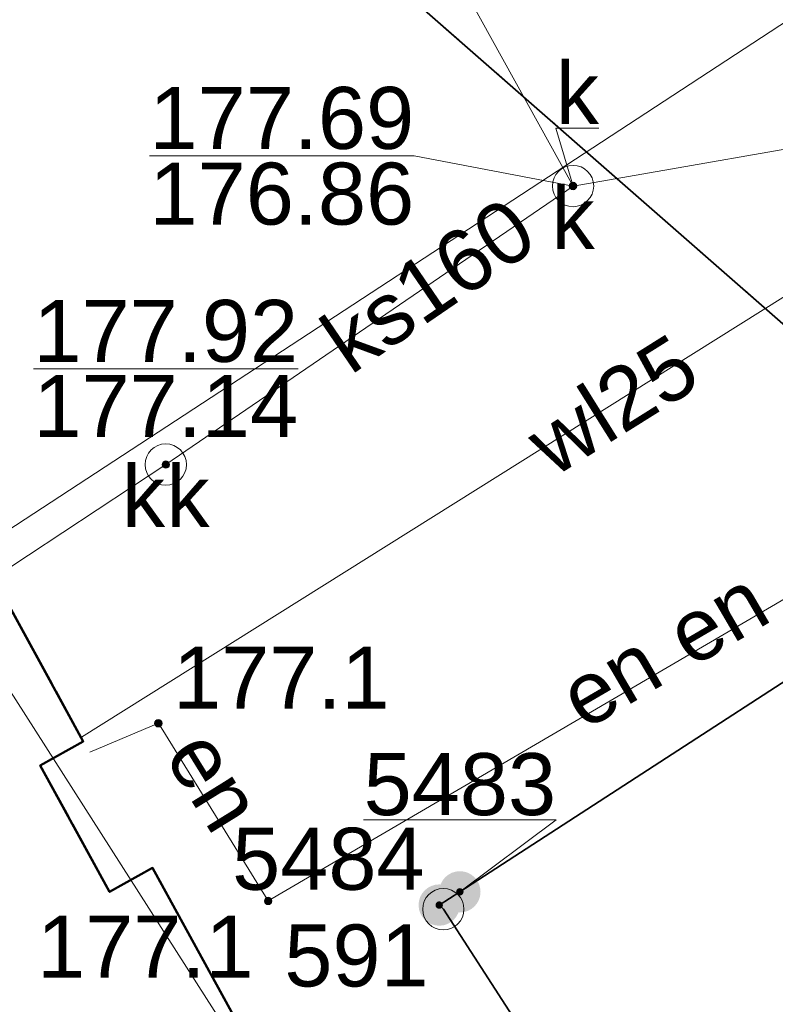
# Model space of a CAD drawing. Header units: millimetres. Extents: x 6505374 to 6517269, y 5595210 to 5612711.
# Tile 157 of 256: x 6513619 to 6513628, y 5608990 to 5609002. Entities that reach past the tile are written whole.
import ezdxf
from ezdxf.enums import TextEntityAlignment as Align

# ---------------------------------------------------------------- set-up
doc = ezdxf.new("R2010")
doc.units = ezdxf.units.MM
for name, pattern in [('ACAD_ISO02W100', [15, 12, -3]), ('EGBB01', [4, 2, 0, 2]), ('EGBK02', [4, 1.5, -0.5, 1.5, -0.5]), ('EGBU01', [2, 0.5, -0.5, 0.5, -0.5])]:
    doc.linetypes.add(name, pattern=pattern)
for name, color, linetype, lineweight, true_color in [('Budynki EGiB', 18, 'Continuous', 0, 0x0a0909), ('Kontury klasyfikacyjne', 82, 'Continuous', 0, 0x24bc24), ('Przewody kanalizacyjne', 36, 'Continuous', 0, 0x803300), ('Urządzenia związane z siecią (punkty)', 36, 'Continuous', 0, 0x803300), ('Użytki gruntowe', 96, 'Continuous', 0, 0x008000)]:
    doc.layers.add(name, color=color, linetype=linetype, lineweight=lineweight, true_color=true_color)
for name, color, linetype, lineweight in [('Działki', 18, 'Continuous', 0), ('Przewody elektroenergetyczne', 1, 'Continuous', 0), ('Przewody wodociągowe', 5, 'Continuous', 0), ('Punkty graniczne', 18, 'Continuous', 0), ('Punkty graniczne - numery', 7, 'Continuous', 0), ('Punkty o określonej wysokości', 1, 'Continuous', 0), ('Urządzenia towarzyszące (punkty)', 18, 'Continuous', 0), ('Zakres zamówienia', 2, 'Continuous', 0)]:
    doc.layers.add(name, color=color, linetype=linetype, lineweight=lineweight)
doc.styles.add('DOMYSLNA_CZCIONKA', font='arial.ttf')

# ---------------------------------------------------------------- blocks, each defined once
blk = doc.blocks.new('EGPG_PS05')
at = {"color": 18, "linetype": 'Continuous', "lineweight": 18, "true_color": 0x000000}
blk.add_circle((0, 0), 0.5, dxfattribs=at)
blk = doc.blocks.new('EGPG_PNS05')
at = {"linetype": 'ACAD_ISO02W100', "lineweight": 50, "true_color": 0xffffff}
h = blk.add_hatch(color=7, dxfattribs=at)
h.dxf.hatch_style = 1
h.paths.add_polyline_path([(-0.5, 0, 1), (0.5, 0, 1)])
at = {"linetype": 'ACAD_ISO02W100', "lineweight": 50, "true_color": 0x000000}
h = blk.add_hatch(color=18, dxfattribs=at)
h.dxf.hatch_style = 1
h.paths.add_polyline_path([(-0.09, 0, 1), (0.09, 0, 1)])
blk = doc.blocks.new('SUPW_PO05')
at = {"color": 18, "linetype": 'Continuous', "lineweight": 18, "true_color": 0x0a0909}
blk.add_circle((0, 0), 0.5, dxfattribs=at)
blk = doc.blocks.new('SUKS_P05')
at = {"color": 36, "linetype": 'Continuous', "lineweight": 18, "true_color": 0x803300}
blk.add_circle((0, 0), 0.5, dxfattribs=at)
blk = doc.blocks.new('SUPS01_03')
at = {"lineweight": 18, "true_color": 0xff0000}
h = blk.add_hatch(color=1, dxfattribs=at)
h.dxf.hatch_style = 1
h.paths.add_polyline_path([(0.09, 0, 1), (-0.09, 0, 1)])
at = {"color": 18, "lineweight": 18, "true_color": 0x0a0909}
blk.add_circle((0, 0), 0.09, dxfattribs=at)

msp = doc.modelspace()

# ---------------------------------------------------------------- linework, layer by layer
at = {"layer": 'Budynki EGiB', "color": 7, "linetype": 'Continuous', "lineweight": 50, "true_color": 0xffffff, "flags": 128}
msp.add_lwpolyline([(6513611.17, 5608993.51), (6513615.36, 5608985.88), (6513616.68, 5608986.61), (6513618.87, 5608982.62), (6513623.91, 5608985.39), (6513620.42, 5608991.75), (6513619.9, 5608991.46), (6513619.06, 5608992.99), (6513619.58, 5608993.28), (6513617.54, 5608997.01), (6513611.17, 5608993.51)], close=True, dxfattribs=at)
at = {"layer": 'Budynki EGiB', "color": 18, "linetype": 'EGBB01', "lineweight": 50, "true_color": 0x0a0909, "flags": 128}
msp.add_lwpolyline([(6513611.17, 5608993.51), (6513615.36, 5608985.88), (6513616.68, 5608986.61), (6513618.87, 5608982.62), (6513623.91, 5608985.39), (6513620.42, 5608991.75), (6513619.9, 5608991.46), (6513619.06, 5608992.99), (6513619.58, 5608993.28), (6513617.54, 5608997.01), (6513611.17, 5608993.51)], close=True, dxfattribs=at)
at = {"layer": 'Działki', "color": 18, "linetype": 'Continuous', "lineweight": 25, "true_color": 0x000000, "flags": 128}
for points in [[(6513568.048, 5609063.617), (6513569.181, 5609061.643), (6513592.49, 5609019.53), (6513605.84, 5608995.28), (6513621.61, 5609003.97), (6513630.9, 5608995.84), (6513634.5, 5608998.64), (6513635.51, 5608999.57), (6513634.054, 5609003.765), (6513629.732, 5609004.551), (6513626.67, 5609007.755), (6513618.895, 5609013.343), (6513610.282, 5609030.458), (6513584.324, 5609050.098), (6513570.341, 5609061.179), (6513568.048, 5609063.617)], [(6513605.84, 5608995.28), (6513620.51, 5608968.66), (6513633.43, 5608977.12), (6513632.6, 5608977.85), (6513623.94, 5608991.25), (6513623.89, 5608991.3), (6513624.14, 5608991.46), (6513630.9, 5608995.84), (6513621.61, 5609003.97), (6513605.84, 5608995.28)], [(6513645.48, 5608968.04), (6513656.26, 5608976.56), (6513646.61, 5608987.17), (6513638.544, 5608996.181), (6513635.51, 5608999.57), (6513634.5, 5608998.64), (6513630.9, 5608995.84), (6513624.14, 5608991.46), (6513623.89, 5608991.3), (6513623.94, 5608991.25), (6513632.6, 5608977.85), (6513633.43, 5608977.12), (6513642.54, 5608971.42), (6513645.48, 5608968.04)]]:
    msp.add_lwpolyline(points, close=True, dxfattribs=at)
at = {"layer": 'Kontury klasyfikacyjne', "color": 82, "linetype": 'EGBK02', "lineweight": 18, "true_color": 0x24bc24, "flags": 128}
msp.add_lwpolyline([(6513610.282, 5609030.458), (6513591.68, 5609044.532), (6513584.324, 5609050.098), (6513570.341, 5609061.179), (6513568.048, 5609063.617), (6513565.092, 5609069.423), (6513491.28, 5609186.797), (6513467.079, 5609186.934), (6513449.409, 5609216.357), (6513430.924, 5609206.29), (6513492.723, 5609095.059), (6513471.091, 5609082.349), (6513458.125, 5609106.486), (6513447.213, 5609100.656), (6513445.206, 5609096.731), (6513487.631, 5609018.042), (6513494.141, 5609014.51), (6513496.312, 5609010.526), (6513498.318, 5609012.244), (6513540.904, 5608989.141), (6513623.421, 5608962.938), (6513620.51, 5608968.66), (6513605.84, 5608995.28), (6513621.61, 5609003.97), (6513630.9, 5608995.84), (6513634.5, 5608998.64), (6513635.51, 5608999.57), (6513634.054, 5609003.765), (6513629.732, 5609004.551), (6513626.67, 5609007.755), (6513618.895, 5609013.343), (6513610.282, 5609030.458)], close=True, dxfattribs=at)
at = {"layer": 'Kontury klasyfikacyjne', "color": 7, "linetype": 'Continuous', "lineweight": 18, "true_color": 0xffffff, "flags": 128}
msp.add_lwpolyline([(6513540.904, 5608989.141), (6513623.421, 5608962.938), (6513620.51, 5608968.66), (6513605.84, 5608995.28), (6513621.61, 5609003.97), (6513630.9, 5608995.84), (6513634.5, 5608998.64), (6513635.51, 5608999.57), (6513634.054, 5609003.765), (6513629.732, 5609004.551), (6513626.67, 5609007.755), (6513618.895, 5609013.343), (6513610.282, 5609030.458), (6513610.282, 5609030.458), (6513591.68, 5609044.532), (6513584.324, 5609050.098), (6513570.341, 5609061.179), (6513568.048, 5609063.617), (6513565.092, 5609069.423), (6513491.28, 5609186.797)], dxfattribs=at)
at = {"layer": 'Przewody elektroenergetyczne', "color": 1, "linetype": 'Continuous', "lineweight": 18, "true_color": 0xff0000, "flags": 128}
msp.add_lwpolyline([(6513619.66, 5608993.15), (6513620.49, 5608993.5), (6513621.82, 5608991.35), (6513630.15, 5608996.22), (6513630.44, 5608995.91)], dxfattribs=at)
msp.add_lwpolyline([(6513619.66, 5608993.15), (6513620.49, 5608993.5), (6513621.82, 5608991.35), (6513630.15, 5608996.22), (6513630.44, 5608995.91)], dxfattribs=at)
msp.add_lwpolyline([(6513619.66, 5608993.15), (6513620.49, 5608993.5), (6513621.82, 5608991.35), (6513630.15, 5608996.22), (6513630.44, 5608995.91)], dxfattribs=at)
msp.add_lwpolyline([(6513619.66, 5608993.15), (6513620.49, 5608993.5), (6513621.82, 5608991.35), (6513630.15, 5608996.22), (6513630.44, 5608995.91)], dxfattribs=at)
at = {"layer": 'Przewody kanalizacyjne', "color": 36, "linetype": 'Continuous', "lineweight": 18, "true_color": 0x803300, "flags": 128}
for points in [[(6513625.51, 5609000), (6513615.08, 5609018.82), (6513609.24, 5609019.67)], [(6513618.5, 5608995.26), (6513620.58, 5608996.63), (6513625.51, 5609000), (6513633.09, 5609001.32)]]:
    msp.add_lwpolyline(points, dxfattribs=at)
at = {"layer": 'Przewody wodociągowe', "color": 5, "linetype": 'Continuous', "lineweight": 18, "true_color": 0x0000ff, "flags": 128}
msp.add_lwpolyline([(6513632.04, 5609001.15), (6513619.56, 5608993.33)], dxfattribs=at)
at = {"layer": 'Punkty graniczne - numery', "color": 18, "linetype": 'Continuous', "lineweight": 0, "true_color": 0x000000, "flags": 128}
msp.add_lwpolyline([(6513622.975, 5608992.33), (6513625.305, 5608992.33), (6513624.14, 5608991.46)], dxfattribs=at)
at = {"layer": 'Punkty graniczne - numery'}
for p in [(6513624.14, 5608991.46), (6513623.89, 5608991.3), (6513623.94, 5608991.25)]:
    msp.add_point(p, dxfattribs=at)
at = {"layer": 'Punkty o określonej wysokości', "color": 36, "linetype": 'Continuous', "lineweight": 0, "true_color": 0x803300, "flags": 128}
for points in [[(6513620.383, 5609000.366), (6513623.587, 5609000.366), (6513625.51, 5609000)], [(6513620.383, 5609000.366), (6513623.587, 5609000.366)], [(6513618.978, 5608997.789), (6513622.182, 5608997.789)]]:
    msp.add_lwpolyline(points, dxfattribs=at)
at = {"layer": 'Urządzenia związane z siecią (punkty)', "color": 18, "linetype": 'Continuous', "lineweight": 0, "true_color": 0x000000, "flags": 128}
msp.add_lwpolyline([(6513625.51, 5609000), (6513625.3, 5609000.7), (6513625.824, 5609000.7)], dxfattribs=at)
at = {"layer": 'Użytki gruntowe', "color": 7, "linetype": 'Continuous', "lineweight": 18, "true_color": 0xffffff, "flags": 128}
for points in [[(6513634.054, 5609003.765), (6513629.732, 5609004.551), (6513626.67, 5609007.755), (6513618.895, 5609013.343), (6513610.282, 5609030.458), (6513609.372, 5609030.139), (6513603.177, 5609026.28), (6513601.326, 5609029.25), (6513596.262, 5609026.132), (6513598.035, 5609023.125), (6513592.49, 5609019.53), (6513605.84, 5608995.28), (6513621.61, 5609003.97), (6513630.9, 5608995.84), (6513634.5, 5608998.64), (6513635.51, 5608999.57), (6513634.054, 5609003.765)], [(6513630.9, 5608995.84), (6513621.61, 5609003.97), (6513605.84, 5608995.28), (6513620.51, 5608968.66), (6513633.43, 5608977.12), (6513632.6, 5608977.85), (6513623.94, 5608991.25), (6513623.89, 5608991.3), (6513624.14, 5608991.46), (6513630.9, 5608995.84)], [(6513635.51, 5608999.57), (6513634.5, 5608998.64), (6513630.9, 5608995.84), (6513624.14, 5608991.46), (6513623.89, 5608991.3), (6513623.94, 5608991.25), (6513632.6, 5608977.85), (6513633.43, 5608977.12), (6513642.54, 5608971.42), (6513645.48, 5608968.04), (6513656.26, 5608976.56), (6513646.61, 5608987.17), (6513638.544, 5608996.181), (6513635.51, 5608999.57)]]:
    msp.add_lwpolyline(points, close=True, dxfattribs=at)
at = {"layer": 'Użytki gruntowe', "color": 96, "linetype": 'EGBU01', "lineweight": 18, "true_color": 0x008000, "flags": 128}
for points in [[(6513634.054, 5609003.765), (6513629.732, 5609004.551), (6513626.67, 5609007.755), (6513618.895, 5609013.343), (6513610.282, 5609030.458), (6513609.372, 5609030.139), (6513603.177, 5609026.28), (6513601.326, 5609029.25), (6513596.262, 5609026.132), (6513598.035, 5609023.125), (6513592.49, 5609019.53), (6513605.84, 5608995.28), (6513621.61, 5609003.97), (6513630.9, 5608995.84), (6513634.5, 5608998.64), (6513635.51, 5608999.57), (6513634.054, 5609003.765)], [(6513630.9, 5608995.84), (6513621.61, 5609003.97), (6513605.84, 5608995.28), (6513620.51, 5608968.66), (6513633.43, 5608977.12), (6513632.6, 5608977.85), (6513623.94, 5608991.25), (6513623.89, 5608991.3), (6513624.14, 5608991.46), (6513630.9, 5608995.84)], [(6513635.51, 5608999.57), (6513634.5, 5608998.64), (6513630.9, 5608995.84), (6513624.14, 5608991.46), (6513623.89, 5608991.3), (6513623.94, 5608991.25), (6513632.6, 5608977.85), (6513633.43, 5608977.12), (6513642.54, 5608971.42), (6513645.48, 5608968.04), (6513656.26, 5608976.56), (6513646.61, 5608987.17), (6513638.544, 5608996.181), (6513635.51, 5608999.57)]]:
    msp.add_lwpolyline(points, close=True, dxfattribs=at)
at = {"layer": 'Zakres zamówienia', "color": 2, "linetype": 'Continuous', "lineweight": 0, "true_color": 0xffff00, "flags": 128}
msp.add_lwpolyline([(6513712.429, 5609057.139), (6513617.81, 5608995.273), (6513628.291, 5608978.878), (6513613.638, 5608970.678), (6513680.876, 5608846.099), (6513708.836, 5608874.541), (6513762.556, 5608958.563), (6513712.429, 5609057.139)], close=True, dxfattribs=at)

# ---------------------------------------------------------------- block references
at = {"layer": 'Punkty graniczne', "color": 18, "true_color": 0x000000, "xscale": 0.5, "yscale": 0.5, "zscale": 0.5}
for name, p in [('EGPG_PNS05', (6513624.14, 5608991.46)), ('EGPG_PNS05', (6513623.89, 5608991.3)), ('EGPG_PS05', (6513623.94, 5608991.25))]:
    msp.add_blockref(name, p, dxfattribs=at)
at = {"layer": 'Punkty o określonej wysokości', "color": 1, "true_color": 0xff0000, "xscale": 0.5, "yscale": 0.5, "zscale": 0.5}
for p in [(6513625.51, 5609000), (6513620.58, 5608996.63), (6513620.49, 5608993.5), (6513621.82, 5608991.35)]:
    msp.add_blockref('SUPS01_03', p, dxfattribs=at)
at = {"layer": 'Urządzenia towarzyszące (punkty)', "color": 18, "true_color": 0x000000, "xscale": 0.5, "yscale": 0.5, "zscale": 0.5}
for p in [(6513625.51, 5609000), (6513620.58, 5608996.63)]:
    msp.add_blockref('SUPW_PO05', p, dxfattribs=at)
at = {"layer": 'Urządzenia związane z siecią (punkty)', "color": 36, "true_color": 0x803300, "xscale": 0.5, "yscale": 0.5, "zscale": 0.5}
for p in [(6513625.51, 5609000), (6513620.58, 5608996.63)]:
    msp.add_blockref('SUKS_P05', p, dxfattribs=at)

# ---------------------------------------------------------------- texts
at = {"layer": 'Przewody elektroenergetyczne', "color": 1, "true_color": 0xff0000, "style": 'DOMYSLNA_CZCIONKA'}
for rotation, p in [(30.312, (6513627.252, 5608994.781)), (30.312, (6513625.957, 5608994.023)), (-58.2589, (6513621.176, 5608992.809))]:
    msp.add_text('en', height=0.75, rotation=rotation, dxfattribs=at).set_placement(p, align=Align.MIDDLE_CENTER)
at = {"layer": 'Przewody kanalizacyjne', "color": 36, "true_color": 0x803300, "style": 'DOMYSLNA_CZCIONKA'}
msp.add_text('ks160', height=0.75, rotation=34.3553, dxfattribs=at).set_placement((6513623.757, 5608998.802), align=Align.MIDDLE_CENTER)
at = {"layer": 'Przewody wodociągowe', "color": 5, "true_color": 0x0000ff, "style": 'DOMYSLNA_CZCIONKA'}
msp.add_text('wl25', height=0.75, rotation=32.0714, dxfattribs=at).set_placement((6513625.984, 5608997.355), align=Align.MIDDLE_CENTER)
at = {"layer": 'Punkty graniczne - numery', "color": 96, "true_color": 0x008000, "style": 'DOMYSLNA_CZCIONKA'}
for s, p in [('5483', (6513624.14, 5608992.763)), ('5484', (6513622.548, 5608991.86)), ('591', (6513622.889, 5608990.69))]:
    msp.add_text(s, height=0.75, dxfattribs=at).set_placement(p, align=Align.MIDDLE_CENTER)
at = {"layer": 'Punkty o określonej wysokości', "color": 36, "true_color": 0x803300, "style": 'DOMYSLNA_CZCIONKA'}
for s, p in [('177.69', (6513621.985, 5609000.824)), ('176.86', (6513621.985, 5608999.908)), ('177.92', (6513620.58, 5608998.247)), ('177.14', (6513620.58, 5608997.338))]:
    msp.add_text(s, height=0.75, dxfattribs=at).set_placement(p, align=Align.MIDDLE_CENTER)
at = {"layer": 'Punkty o określonej wysokości', "color": 1, "true_color": 0xff0000, "style": 'DOMYSLNA_CZCIONKA'}
for p in [(6513621.978, 5608994.053), (6513620.332, 5608990.797)]:
    msp.add_text('177.1', height=0.75, dxfattribs=at).set_placement(p, align=Align.MIDDLE_CENTER)
at = {"layer": 'Urządzenia towarzyszące (punkty)', "color": 18, "true_color": 0x0a0909, "style": 'DOMYSLNA_CZCIONKA'}
for p in [(6513625.51, 5608999.615), (6513620.849, 5608996.248)]:
    msp.add_text('k', height=0.75, dxfattribs=at).set_placement(p, align=Align.MIDDLE_CENTER)
at = {"layer": 'Urządzenia związane z siecią (punkty)', "color": 36, "true_color": 0x803300, "style": 'DOMYSLNA_CZCIONKA'}
for p in [(6513625.562, 5609001.125), (6513620.311, 5608996.248)]:
    msp.add_text('k', height=0.75, dxfattribs=at).set_placement(p, align=Align.MIDDLE_CENTER)

doc.saveas('drawing.dxf')
